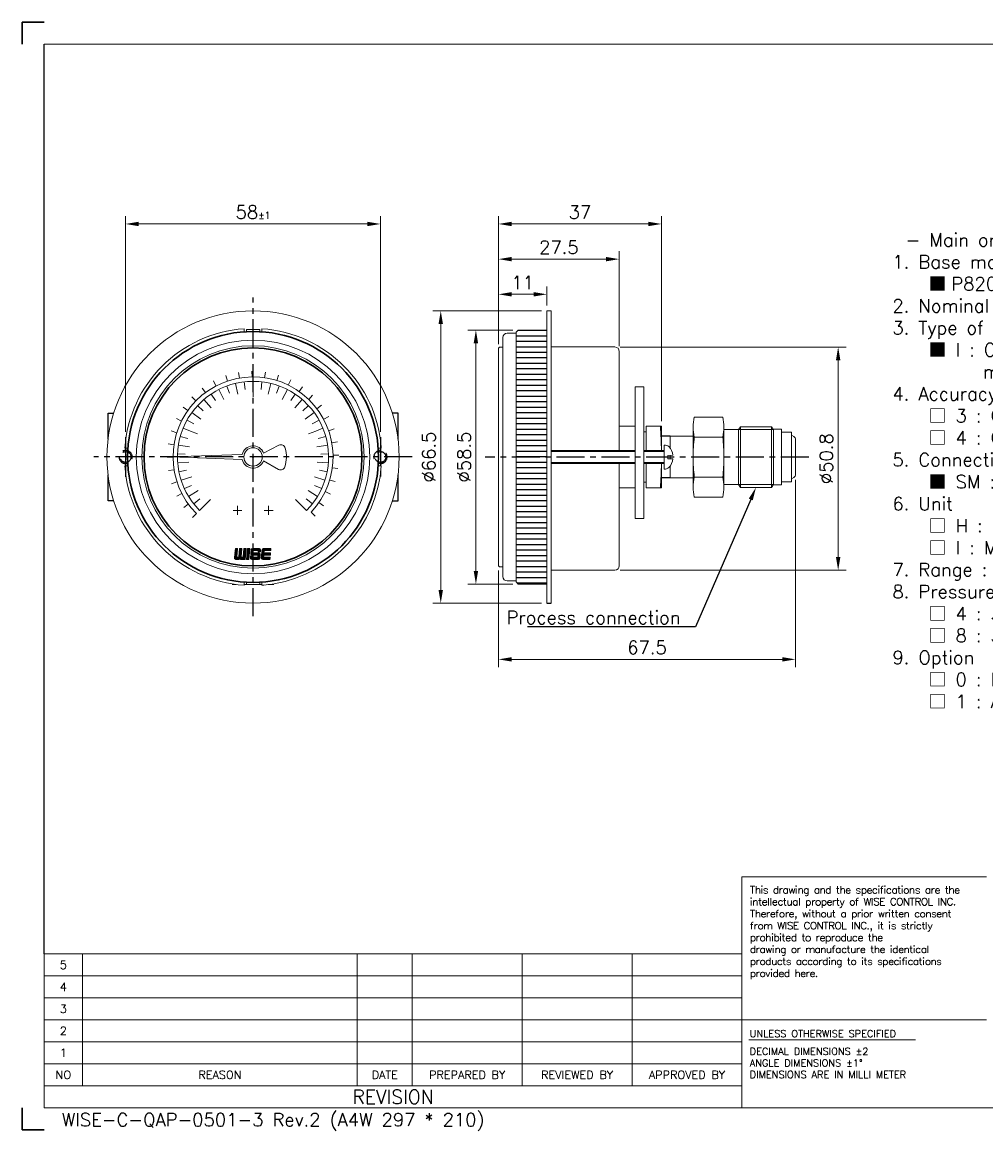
# Model space of a CAD drawing. Extents: x 404 to 808, y -18 to 234.
# Tile 1 of 2: x 404 to 623, y -18 to 234. Entities that reach past the tile are written whole.
import ezdxf
from ezdxf import colors
from ezdxf.entities.mleader import LeaderData, LeaderLine
from ezdxf.enums import TextEntityAlignment as Align
from ezdxf.math import Vec2, Vec3

# ---------------------------------------------------------------- set-up
doc = ezdxf.new("R2010")
doc.units = 0
doc.header["$LTSCALE"] = 17
doc.header["$MEASUREMENT"] = 0
doc.header["$PDMODE"] = 1
doc.linetypes.add('CENTER', pattern=[2, 1.25, -0.25, 0.25, -0.25])
doc.linetypes.add('DASHEDX2', pattern=[1.5, 1, -0.5])
doc.layers.get('0').update_dxf_attribs({"linetype": 'DASHEDX2', "lineweight": 18})
doc.layers.get('DEFPOINTS').update_dxf_attribs({"linetype": 'CONTINUOUS', "lineweight": 18})
for name, color, linetype, lineweight in [('4', 4, 'CONTINUOUS', 30), ('DIM', 7, 'CONTINUOUS', 18), ('SS100', 7, 'CONTINUOUS', 18)]:
    doc.layers.add(name, color=color, linetype=linetype, lineweight=lineweight)
doc.styles.add('ROMANS', font='ROMANS.shx', dxfattribs={"bigfont": 'whgtxt.shx'})
doc.dimstyles.new('1.2', dxfattribs={"dimscale": 1.2, "dimtxt": 2.5, "dimasz": 2.5, "dimexe": 1.5, "dimexo": 1, "dimgap": 1, "dimtad": 1, "dimdsep": 46, "dimtxsty": 'ROMANS', "dimcen": 2.5, "dimclrd": 7, "dimclre": 7, "dimclrt": 3, "dimadec": 1, "dimazin": 2, "dimtfac": 1, "dimtmove": 0, "dimatfit": 3, "dimfxl": 1, "dimlwd": 18, "dimlwe": 18, "dimarcsym": 0})

# ---------------------------------------------------------------- blocks, each defined once
blk = doc.blocks.new('*D6')
at = {"layer": '4', "color": 7, "lineweight": 18, "transparency": 16777216}
for p, q in [((512, 160.27), (512, 173.4)), ((515, 171.6), (520, 171.6)), ((523, 169.02), (523, 173.4))]:
    blk.add_line(p, q, dxfattribs=at)
at = {"layer": '4', "color": 7, "lineweight": -3, "transparency": 16777216}
for points in [[(515, 172.1), (515, 171.1), (512, 171.6)], [(520, 172.1), (520, 171.1), (523, 171.6)]]:
    blk.add_solid(points, dxfattribs=at)
at = {"layer": 'DEFPOINTS', "color": 0, "lineweight": -3, "transparency": 16777216}
for p in [(523, 171.6), (523, 167.82), (512, 159.07)]:
    blk.add_point(p, dxfattribs=at)
at = {"layer": '4', "color": 3, "lineweight": -3, "transparency": 16777216, "insert": (517.5, 174.3), "char_height": 3, "attachment_point": 5, "style": 'ROMANS'}
blk.add_mtext('11', dxfattribs=at)
blk = doc.blocks.new('*D7')
at = {"layer": '4', "color": 7, "lineweight": 18, "transparency": 16777216}
for p, q in [((512, 160.27), (512, 181.4)), ((515, 179.6), (536.5, 179.6)), ((539.5, 159.81), (539.5, 181.4))]:
    blk.add_line(p, q, dxfattribs=at)
at = {"layer": '4', "color": 7, "lineweight": -3, "transparency": 16777216}
for points in [[(515, 180.1), (515, 179.1), (512, 179.6)], [(536.5, 180.1), (536.5, 179.1), (539.5, 179.6)]]:
    blk.add_solid(points, dxfattribs=at)
at = {"layer": 'DEFPOINTS', "color": 0, "lineweight": -3, "transparency": 16777216}
for p in [(539.5, 179.6), (512, 159.07), (539.5, 158.61)]:
    blk.add_point(p, dxfattribs=at)
at = {"layer": '4', "color": 3, "lineweight": -3, "transparency": 16777216, "insert": (525.75, 182.3), "char_height": 3, "attachment_point": 5, "style": 'ROMANS'}
blk.add_mtext('27.5', dxfattribs=at)
blk = doc.blocks.new('*D8')
at = {"layer": '4', "color": 7, "lineweight": 18, "transparency": 16777216}
for p, q in [((579.6, 129.37), (579.6, 86.74)), ((512, 108.75), (512, 86.74)), ((515, 88.54), (576.6, 88.54))]:
    blk.add_line(p, q, dxfattribs=at)
at = {"layer": '4', "color": 7, "lineweight": -3, "transparency": 16777216}
for points in [[(515, 89.04), (515, 88.04), (512, 88.54)], [(576.6, 89.04), (576.6, 88.04), (579.6, 88.54)]]:
    blk.add_solid(points, dxfattribs=at)
at = {"layer": 'DEFPOINTS', "color": 0, "lineweight": -3, "transparency": 16777216}
for p in [(579.6, 130.57), (512, 109.95), (579.6, 88.54)]:
    blk.add_point(p, dxfattribs=at)
at = {"layer": '4', "color": 3, "lineweight": -3, "transparency": 16777216, "insert": (545.8, 91.24), "char_height": 3, "attachment_point": 5, "style": 'ROMANS'}
blk.add_mtext('{\\Fromans,ghs|c129;67.5}', dxfattribs=at)
blk = doc.blocks.new('11')
at = {"color": 0}
for p, q in [((100.95, 253.03), (100.74, 254.3)), ((103.75, 253.29), (103.74, 254.57)), ((106.55, 253.1), (106.74, 254.38)), ((95.64, 251.25), (95.05, 252.39)), ((98.23, 252.35), (97.82, 253.57)), ((109.3, 252.49), (109.68, 253.71)), ((111.91, 251.45), (112.47, 252.6)), ((93.26, 249.75), (92.5, 250.79)), ((114.32, 250.02), (115.06, 251.07)), ((116.49, 248.23), (117.38, 249.15)), ((89.33, 245.76), (88.29, 246.51)), ((91.14, 247.91), (90.23, 248.81)), ((118.35, 246.12), (119.38, 246.9)), ((119.86, 243.75), (121, 244.36)), ((87.88, 243.35), (86.73, 243.93)), ((120.99, 241.18), (122.2, 241.6)), ((86.82, 240.75), (85.6, 241.14)), ((86.18, 238.02), (84.91, 238.21)), ((121.69, 238.46), (122.96, 238.69)), ((85.98, 235.21), (84.69, 235.21)), ((121.97, 235.66), (123.26, 235.69)), ((86.21, 232.41), (84.94, 232.21)), ((121.81, 232.86), (123.08, 232.69)), ((86.87, 229.68), (85.65, 229.28)), ((121.22, 230.11), (122.45, 229.74)), ((87.95, 227.09), (86.81, 226.51)), ((120.2, 227.49), (121.36, 226.94)), ((89.42, 224.7), (88.38, 223.94)), ((118.79, 225.06), (119.85, 224.33)), ((91.25, 222.56), (90.34, 221.65)), ((117.02, 222.88), (117.95, 222))]:
    blk.add_line(p, q, dxfattribs=at)
blk.add_arc((103.98, 235.29), 18, 316.4299, 225, dxfattribs=at)
blk = doc.blocks.new('*D9')
at = {"layer": '4', "color": 7, "lineweight": 18, "transparency": 16777216}
for p, q in [((427.14, 140.29), (427.14, 189.4)), ((485.14, 140.29), (485.14, 189.4)), ((430.14, 187.6), (482.14, 187.6))]:
    blk.add_line(p, q, dxfattribs=at)
at = {"layer": '4', "color": 7, "lineweight": -3, "transparency": 16777216}
for points in [[(430.14, 188.1), (430.14, 187.1), (427.14, 187.6)], [(482.14, 188.1), (482.14, 187.1), (485.14, 187.6)]]:
    blk.add_solid(points, dxfattribs=at)
at = {"layer": 'DEFPOINTS', "color": 0, "lineweight": -3, "transparency": 16777216}
for p in [(485.14, 187.6), (427.14, 139.09), (485.14, 139.09)]:
    blk.add_point(p, dxfattribs=at)
at = {"layer": '4', "color": 3, "lineweight": -3, "transparency": 16777216, "insert": (456.14, 190.3), "char_height": 3, "attachment_point": 5, "style": 'ROMANS'}
blk.add_mtext('{\\Fromans,ghs|c129;58\\H0.52x;%%P1}', dxfattribs=at)
blk = doc.blocks.new('*D10')
at = {"layer": '4', "color": 7, "lineweight": 18, "transparency": 16777216}
for p, q in [((521.8, 167.82), (497.06, 167.82)), ((498.86, 164.82), (498.86, 104.32)), ((521.8, 101.32), (497.06, 101.32))]:
    blk.add_line(p, q, dxfattribs=at)
at = {"layer": '4', "color": 7, "lineweight": -3, "transparency": 16777216}
for points in [[(498.36, 164.82), (499.36, 164.82), (498.86, 167.82)], [(498.36, 104.32), (499.36, 104.32), (498.86, 101.32)]]:
    blk.add_solid(points, dxfattribs=at)
at = {"layer": 'DEFPOINTS', "color": 0, "lineweight": -3, "transparency": 16777216}
for p in [(523, 167.82), (498.86, 101.32), (523, 101.32)]:
    blk.add_point(p, dxfattribs=at)
at = {"layer": '4', "color": 3, "lineweight": -3, "transparency": 16777216, "insert": (496.16, 134.57), "char_height": 3, "attachment_point": 5, "rotation": 90, "style": 'ROMANS'}
blk.add_mtext('%%C66.5', dxfattribs=at)
blk = doc.blocks.new('*D11')
at = {"layer": '4', "color": 7, "lineweight": 18, "transparency": 16777216}
for p, q in [((515.3, 163.47), (505.06, 163.47)), ((506.86, 160.47), (506.86, 108.67)), ((515.3, 105.67), (505.06, 105.67))]:
    blk.add_line(p, q, dxfattribs=at)
at = {"layer": '4', "color": 7, "lineweight": -3, "transparency": 16777216}
for points in [[(506.36, 160.47), (507.36, 160.47), (506.86, 163.47)], [(506.36, 108.67), (507.36, 108.67), (506.86, 105.67)]]:
    blk.add_solid(points, dxfattribs=at)
at = {"layer": 'DEFPOINTS', "color": 0, "lineweight": -3, "transparency": 16777216}
for p in [(516.5, 163.47), (506.86, 105.67), (516.5, 105.67)]:
    blk.add_point(p, dxfattribs=at)
at = {"layer": '4', "color": 3, "lineweight": -3, "transparency": 16777216, "insert": (504.16, 134.57), "char_height": 3, "attachment_point": 5, "rotation": 90, "style": 'ROMANS'}
blk.add_mtext('%%C58.5', dxfattribs=at)
blk = doc.blocks.new('*D12')
at = {"layer": '4', "color": 7, "lineweight": 18, "transparency": 16777216}
for p, q in [((539.7, 159.61), (591.11, 159.61)), ((589.31, 156.61), (589.31, 111.81)), ((539.7, 108.81), (591.11, 108.81))]:
    blk.add_line(p, q, dxfattribs=at)
at = {"layer": '4', "color": 7, "lineweight": -3, "transparency": 16777216}
for points in [[(588.81, 156.61), (589.81, 156.61), (589.31, 159.61)], [(588.81, 111.81), (589.81, 111.81), (589.31, 108.81)]]:
    blk.add_solid(points, dxfattribs=at)
at = {"layer": 'DEFPOINTS', "color": 0, "lineweight": -3, "transparency": 16777216}
for p in [(538.5, 159.61), (538.5, 108.81), (589.31, 108.81)]:
    blk.add_point(p, dxfattribs=at)
at = {"layer": '4', "color": 3, "lineweight": -3, "transparency": 16777216, "insert": (586.61, 134.21), "char_height": 3, "attachment_point": 5, "rotation": 90, "style": 'ROMANS'}
blk.add_mtext('%%C50.8', dxfattribs=at)
blk = doc.blocks.new('*D13')
at = {"layer": '4', "color": 7, "lineweight": 18, "transparency": 16777216}
for p, q in [((512, 160.27), (512, 189.4)), ((549.1, 142.77), (549.1, 189.4)), ((515, 187.6), (546.1, 187.6))]:
    blk.add_line(p, q, dxfattribs=at)
at = {"layer": '4', "color": 7, "lineweight": -3, "transparency": 16777216}
for points in [[(515, 188.1), (515, 187.1), (512, 187.6)], [(546.1, 188.1), (546.1, 187.1), (549.1, 187.6)]]:
    blk.add_solid(points, dxfattribs=at)
at = {"layer": 'DEFPOINTS', "color": 0, "lineweight": -3, "transparency": 16777216}
for p in [(549.1, 187.6), (512, 159.07), (549.1, 141.57)]:
    blk.add_point(p, dxfattribs=at)
at = {"layer": '4', "color": 3, "lineweight": -3, "transparency": 16777216, "insert": (530.55, 190.3), "char_height": 3, "attachment_point": 5, "style": 'ROMANS'}
blk.add_mtext('37', dxfattribs=at)

msp = doc.modelspace()

# ---------------------------------------------------------------- hatches: boundary and pattern name
at = {"layer": '4', "lineweight": -3}
h = msp.add_hatch(dxfattribs=at)
h.set_pattern_fill('ANSI31', scale=10, angle=315)
h.set_pattern_definition([(0, (397.212, 42.1838), (3e-16, 1.25), [])])
h.paths.add_polyline_path([(515.997, 134.574), (522.997, 134.574), (522.997, 163.474), (516.497, 163.474), (515.997, 162.974)])
h.paths.add_polyline_path([(515.997, 106.174), (516.497, 105.674), (522.997, 105.674), (522.997, 134.574), (515.997, 134.574)])

# ---------------------------------------------------------------- linework, layer by layer
at = {"color": 4, "linetype": 'Continuous'}
for p, q in [((754.984, 228.514), (408.589, 228.514)), ((545.597, 141.574), (549.097, 141.574)), ((545.597, 141.574), (545.597, 136.074)), ((549.097, 141.574), (549.097, 136.074)), ((545.597, 133.074), (545.597, 127.574)), ((549.097, 133.074), (549.097, 127.574)), ((545.597, 127.574), (549.097, 127.574)), ((567.405, 39.041), (623.054, 39.041)), ((567.405, 39.041), (567.405, -13.481)), ((408.589, -13.481), (408.589, 21.533)), ((408.589, 21.533), (567.405, 21.533)), ((754.984, -13.481), (408.589, -13.481))]:
    msp.add_line(p, q, dxfattribs=at)
at = {"color": 4, "linetype": 'ByBlock'}
for p, q in [((556.555, 143.674), (563.055, 143.674)), ((556.305, 141.399), (556.305, 134.712)), ((556.305, 141.399), (556.305, 139.124)), ((563.305, 141.399), (563.305, 139.124)), ((566.605, 140.824), (567.105, 141.474)), ((567.105, 141.474), (574.105, 141.474)), ((567.105, 141.474), (567.105, 134.574)), ((574.605, 140.824), (574.105, 141.474)), ((574.105, 141.474), (574.105, 134.574)), ((551.097, 139.339), (556.305, 139.339)), ((551.097, 139.325), (551.097, 136.567)), ((551.097, 136.567), (551.097, 139.325)), ((556.305, 139.124), (556.305, 134.574)), ((556.555, 139.124), (563.055, 139.124)), ((563.305, 140.824), (566.605, 140.824)), ((563.305, 139.124), (563.305, 134.574)), ((566.605, 140.824), (566.605, 134.574)), ((574.705, 140.924), (574.605, 140.824)), ((574.605, 140.824), (574.605, 134.574)), ((574.605, 140.824), (574.605, 139.439)), ((574.605, 139.439), (574.605, 134.574)), ((576.305, 140.924), (574.705, 140.924)), ((576.405, 140.824), (576.305, 140.924)), ((576.405, 140.224), (576.405, 140.824)), ((576.405, 140.224), (578.605, 140.224)), ((576.405, 140.224), (576.405, 134.574)), ((578.705, 140.124), (578.605, 140.224)), ((578.705, 140.124), (578.705, 139.529)), ((579.242, 139.218), (578.705, 139.529)), ((578.705, 139.529), (578.705, 134.574)), ((574.105, 127.674), (574.105, 137.574)), ((579.597, 138.574), (579.597, 130.574)), ((551.097, 134.174), (551.097, 134.963)), ((551.097, 134.963), (551.097, 134.174)), ((556.305, 130.024), (556.305, 134.574)), ((556.305, 127.749), (556.305, 134.437)), ((563.305, 130.024), (563.305, 134.574)), ((566.605, 128.324), (566.605, 134.574)), ((567.105, 127.674), (567.105, 134.574)), ((574.605, 128.324), (574.605, 134.574)), ((574.605, 129.709), (574.605, 134.574)), ((576.405, 128.924), (576.405, 134.574)), ((578.705, 129.62), (578.705, 134.574)), ((551.097, 129.809), (551.097, 132.566)), ((551.097, 132.566), (551.097, 129.809)), ((551.097, 129.809), (556.305, 129.809)), ((556.305, 127.749), (556.305, 130.024)), ((556.555, 130.024), (563.055, 130.024)), ((563.305, 127.749), (563.305, 130.024)), ((574.605, 128.324), (574.605, 129.709)), ((576.405, 128.924), (578.605, 128.924)), ((576.405, 128.924), (576.405, 128.324)), ((578.705, 129.024), (578.605, 128.924)), ((579.242, 129.931), (578.705, 129.62)), ((578.705, 129.024), (578.705, 129.62)), ((563.305, 128.324), (566.605, 128.324)), ((566.605, 128.324), (567.105, 127.674)), ((567.105, 127.674), (574.105, 127.674)), ((574.605, 128.324), (574.105, 127.674)), ((574.705, 128.224), (574.605, 128.324)), ((576.305, 128.224), (574.705, 128.224)), ((576.405, 128.324), (576.305, 128.224)), ((556.555, 125.474), (563.055, 125.474)), ((452.321, 105.593), (451.372, 105.593)), ((454.619, 105.593), (454.113, 105.593)), ((458.16, 105.593), (457.654, 105.593)), ((460.902, 105.593), (459.953, 105.593))]:
    msp.add_line(p, q, dxfattribs=at)
at = {"color": 1, "linetype": 'CENTER', "lineweight": -3}
msp.add_line((427.137, 139.093), (427.137, 130.093), dxfattribs=at)
at = {"color": 4, "lineweight": -3}
for p, q in [((551.097, 139.325), (549.099, 139.325)), ((551.097, 129.809), (549.107, 129.809)), ((522.997, 101.324), (523.997, 101.324))]:
    msp.add_line(p, q, dxfattribs=at)
at = {"color": 7, "linetype": 'ByBlock'}
for p, q in [((566.605, 140.824), (574.605, 140.824)), ((566.605, 128.324), (574.605, 128.324))]:
    msp.add_line(p, q, dxfattribs=at)
at = {"color": 7, "linetype": 'Continuous'}
for p, q in [((417.342, 21.533), (417.342, -8.479)), ((479.869, 21.533), (479.869, -8.479)), ((492.374, 21.533), (492.374, -8.479)), ((517.384, 21.533), (517.384, -8.479)), ((542.395, 21.533), (542.395, -8.479)), ((408.589, 16.531), (567.405, 16.531)), ((408.589, 11.529), (567.405, 11.529)), ((408.589, 6.527), (567.405, 6.527)), ((408.589, 1.525), (567.405, 1.525)), ((408.589, -3.477), (567.405, -3.477)), ((408.589, -8.479), (567.405, -8.479))]:
    msp.add_line(p, q, dxfattribs=at)
at = {"color": 3, "linetype": 'Continuous'}
for p, q in [((567.405, 6.527), (623.054, 6.527)), ((568.954, 2.017), (606.915, 2.017))]:
    msp.add_line(p, q, dxfattribs=at)
at = {"color": 4, "lineweight": -3}
for points in [[(423.137, 138.662), (423.137, 144.593), (424.426, 144.593)], [(489.137, 138.662), (489.137, 144.593), (487.847, 144.593)], [(424.426, 124.593), (423.137, 124.593), (423.137, 130.523)], [(487.847, 124.593), (489.137, 124.593), (489.137, 130.523)]]:
    msp.add_lwpolyline(points, dxfattribs=at)
at = {"color": 7, "lineweight": -3, "ltscale": 0.2}
for centre in [(427.137, 134.593), (485.137, 134.593)]:
    msp.add_circle(centre, 1.229, dxfattribs=at)
at = {"color": 4, "linetype": 'ByBlock'}
for centre, radius, start, end in [((566.781, 141.399), 10.476, 167.45785, 192.54215), ((552.829, 141.399), 10.476, 347.45785, 12.54215), ((597.835, 134.574), 41.53, 173.71009, 180), ((521.775, 134.574), 41.53, 0, 6.28991), ((578.835, 138.574), 0.762, 0, 57.66732), ((597.835, 134.574), 41.53, 180, 186.28991), ((521.775, 134.574), 41.53, 353.71009, 0), ((566.781, 127.749), 10.476, 167.45785, 192.54215), ((552.829, 127.749), 10.476, 347.45785, 12.54215), ((578.835, 130.574), 0.762, 302.33268, 0)]:
    msp.add_arc(centre, radius, start, end, dxfattribs=at)
at = {"color": 4, "linetype": 'Continuous'}
for start, end in [(0.85947, 4.01399), (355.98601, 359.14053)]:
    msp.add_arc((449.097, 134.574), 100, start, end, dxfattribs=at)
at = {"color": 7, "lineweight": -3, "ltscale": 0.2}
for centre, start, end in [((427.137, 134.593), 344.70639, 276.62667), ((485.137, 134.593), 263.37333, 195.29361)]:
    msp.add_arc(centre, 1.5, start, end, dxfattribs=at)
at = {"layer": '4', "color": 1}
for p, q in [((403.586, 233.517), (408.589, 233.517)), ((403.586, 228.514), (403.586, 233.517)), ((403.586, -13.481), (403.586, -18.483)), ((403.586, -18.483), (408.589, -18.483))]:
    msp.add_line(p, q, dxfattribs=at)
at = {"layer": '4', "lineweight": -3}
msp.add_line((408.589, 21.533), (408.589, 228.514), dxfattribs=at)
at = {"layer": '4', "color": 7}
for radius in [28.542, 24.797]:
    msp.add_circle((456.137, 134.593), radius, dxfattribs=at)
at = {"layer": 'DIM', "color": 4}
for p, q in [((522.997, 167.824), (523.997, 167.824)), ((522.997, 167.824), (522.997, 101.324)), ((523.997, 167.824), (523.997, 101.324)), ((512.997, 107.374), (512.997, 161.774)), ((512.997, 159.574), (512.997, 161.774)), ((515.997, 162.779), (513.997, 162.779)), ((516.497, 163.474), (515.997, 162.974)), ((515.997, 162.974), (515.997, 106.174)), ((515.997, 162.57), (515.997, 162.37)), ((515.997, 161.474), (515.997, 107.674)), ((522.997, 163.474), (516.497, 163.474)), ((522.997, 161.92), (522.997, 163.474)), ((522.997, 126.01), (522.997, 162.324)), ((512.247, 159.574), (511.997, 159.324)), ((511.997, 109.824), (511.997, 159.324)), ((511.997, 159.074), (511.997, 159.324)), ((512.247, 159.574), (512.997, 159.574)), ((522.997, 159.613), (522.997, 159.613)), ((523.997, 159.613), (523.997, 159.613)), ((523.997, 159.613), (528.997, 159.613)), ((538.497, 159.613), (528.997, 159.613)), ((539.497, 158.613), (539.497, 150.463)), ((539.497, 146.963), (539.497, 150.463)), ((539.497, 146.963), (539.497, 136.074)), ((539.497, 141.574), (543.097, 141.574)), ((539.497, 136.074), (539.497, 141.538)), ((545.097, 140.324), (545.597, 140.324)), ((549.709, 134.561), (549.705, 137.311)), ((543.113, 136.074), (523.997, 136.074)), ((545.097, 136.074), (549.709, 136.074)), ((549.709, 134.574), (549.709, 131.824)), ((551.684, 134.964), (550.508, 134.962)), ((550.508, 134.962), (550.509, 134.562)), ((550.509, 134.174), (550.509, 134.574)), ((551.685, 134.174), (550.509, 134.174)), ((543.113, 133.074), (523.997, 133.074)), ((539.497, 133.074), (539.497, 109.813)), ((539.497, 127.611), (539.497, 133.074)), ((545.097, 133.074), (549.709, 133.074)), ((545.097, 128.824), (545.597, 128.824)), ((522.997, 105.674), (522.997, 126.01)), ((522.999, 126.074), (522.999, 109.074)), ((539.497, 127.574), (543.097, 127.574)), ((522.999, 120.547), (522.999, 119.747)), ((522.999, 116.574), (522.999, 115.574)), ((522.999, 112.402), (522.999, 109.074)), ((512.247, 109.574), (511.997, 109.824)), ((512.247, 109.574), (512.997, 109.574)), ((522.997, 108.813), (522.999, 108.813)), ((536.999, 108.813), (523.997, 108.813)), ((538.497, 108.813), (536.999, 108.813)), ((515.997, 106.374), (513.997, 106.374)), ((516.497, 105.674), (515.997, 106.174)), ((516.497, 105.674), (522.997, 105.674))]:
    msp.add_line(p, q, dxfattribs=at)
at = {"layer": 'DIM', "color": 7}
for p, q in [((523.997, 135.804), (543.113, 135.804)), ((545.097, 135.804), (549.709, 135.804)), ((523.997, 133.345), (543.113, 133.345)), ((545.097, 133.345), (549.709, 133.345))]:
    msp.add_line(p, q, dxfattribs=at)
at = {"layer": 'DIM', "color": 4}
msp.add_lwpolyline([(543.097, 120.574), (543.097, 150.574), (545.097, 150.574), (545.097, 120.574)], close=True, dxfattribs=at)
for centre, radius, start, end in [((513.997, 161.774), 1, 90, 180), ((538.497, 158.613), 1, 0, 90), ((549.708, 135.511), 1.8, 53.93226, 90.09045), ((548.397, 134.669), 3.3, 5.11867, 44.09442), ((548.397, 134.464), 3.3, 315.99603, 354.97178), ((549.709, 133.624), 1.8, 270, 306.15819), ((538.497, 109.813), 1, 270, 0), ((513.997, 107.374), 1, 180, 270)]:
    msp.add_arc(centre, radius, start, end, dxfattribs=at)
at = {"layer": 'SS100', "color": 1, "linetype": 'CENTER', "lineweight": -2, "ltscale": 0.3}
for p, q in [((456.137, 98.343), (456.137, 170.843)), ((485.137, 139.093), (485.137, 130.093)), ((492.387, 134.593), (419.887, 134.593)), ((582.597, 134.574), (508.997, 134.574))]:
    msp.add_line(p, q, dxfattribs=at)
at = {"layer": 'SS100', "color": 4, "linetype": 'Continuous'}
for p, q in [((454.113, 163.094), (454.113, 163.773)), ((457.654, 163.6), (454.619, 163.6)), ((454.619, 163.6), (454.619, 163.094)), ((457.654, 163.6), (457.654, 163.094)), ((458.16, 163.094), (458.16, 163.773)), ((427.636, 136.616), (426.957, 136.616)), ((427.129, 136.11), (427.636, 136.11)), ((427.129, 136.11), (427.129, 133.075)), ((458.51, 135.471), (462.015, 137.258)), ((484.638, 136.616), (485.317, 136.616)), ((485.144, 136.11), (484.638, 136.11)), ((485.144, 136.11), (485.144, 133.075)), ((437.413, 134.593), (453.671, 135.16)), ((437.413, 134.593), (453.671, 134.025)), ((458.51, 133.714), (461.922, 131.772)), ((427.636, 132.569), (426.957, 132.569)), ((427.129, 133.075), (427.636, 133.075)), ((485.144, 133.075), (484.638, 133.075)), ((484.638, 132.569), (485.317, 132.569)), ((453.606, 122.447), (451.582, 122.447)), ((452.594, 121.435), (452.594, 123.459)), ((460.691, 122.447), (458.667, 122.447)), ((459.679, 121.435), (459.679, 123.459)), ((454.113, 106.091), (454.113, 105.413)), ((454.619, 105.585), (454.619, 106.091)), ((457.654, 105.585), (457.654, 106.091)), ((458.16, 106.091), (458.16, 105.413)), ((457.654, 105.585), (454.619, 105.585)), ((460.959, 105.743), (460.028, 105.603))]:
    msp.add_line(p, q, dxfattribs=at)
at = {"layer": 'SS100', "color": 7, "linetype": 'Continuous'}
for p, q in [((452.12, 151.323), (452.711, 148.863)), ((454.114, 151.679), (454.323, 149.92)), ((456.137, 151.798), (456.137, 150.027)), ((458.159, 151.679), (457.951, 149.92)), ((460.153, 151.323), (459.563, 148.863)), ((446.578, 148.899), (447.562, 147.426)), ((448.325, 149.923), (449.474, 147.669)), ((450.181, 150.735), (450.794, 149.073)), ((456.137, 150.027), (456.137, 148.256)), ((462.092, 150.735), (461.479, 149.073)), ((463.948, 149.923), (462.799, 147.669)), ((465.696, 148.899), (464.712, 147.426)), ((443.502, 146.272), (444.803, 145.07)), ((444.962, 147.676), (446.606, 145.752)), ((467.311, 147.676), (465.668, 145.752)), ((468.771, 146.272), (467.471, 145.07)), ((442.217, 144.706), (444.264, 143.219)), ((470.057, 144.706), (468.009, 143.219)), ((440.241, 141.177), (441.877, 140.499)), ((441.125, 143), (442.67, 142.134)), ((471.149, 143), (469.603, 142.134)), ((472.033, 141.177), (470.396, 140.499)), ((439.577, 139.263), (441.281, 138.782)), ((441.877, 140.499), (443.513, 139.821)), ((470.396, 140.499), (468.76, 139.821)), ((472.697, 139.263), (470.992, 138.782)), ((439.143, 137.284), (441.642, 136.888)), ((473.131, 137.284), (470.632, 136.888)), ((438.944, 135.268), (440.714, 135.199)), ((473.329, 135.268), (471.559, 135.199)), ((438.984, 133.243), (441.506, 133.441)), ((439.261, 131.236), (440.999, 131.581)), ((473.29, 133.243), (470.767, 133.441)), ((473.012, 131.236), (471.275, 131.581)), ((439.773, 129.276), (442.179, 130.058)), ((472.5, 129.276), (470.094, 130.058)), ((440.511, 127.389), (442.12, 128.131)), ((441.466, 125.603), (443.624, 126.925)), ((470.807, 125.603), (468.65, 126.925)), ((471.762, 127.389), (470.154, 128.131)), ((442.625, 123.941), (444.016, 125.037)), ((443.97, 122.426), (445.223, 123.679)), ((445.223, 123.679), (446.475, 124.931)), ((467.051, 123.679), (465.798, 124.931)), ((468.303, 122.426), (467.051, 123.679)), ((469.649, 123.941), (468.258, 125.037))]:
    msp.add_line(p, q, dxfattribs=at)
at = {"layer": 'SS100', "color": 10, "linetype": 'Continuous'}
for p, q in [((452.108, 113.784), (451.921, 111.643)), ((452.029, 112.876), (452.58, 113.428)), ((452.043, 113.033), (452.594, 113.584)), ((452.056, 113.19), (452.608, 113.741)), ((452.07, 113.347), (452.508, 113.784)), ((452.084, 113.504), (452.364, 113.784)), ((452.098, 113.661), (452.221, 113.784)), ((452.108, 113.784), (452.611, 113.784)), ((452.611, 113.784), (452.444, 111.871)), ((453.084, 113.784), (452.915, 111.857)), ((453.015, 113.004), (453.567, 113.555)), ((453.029, 113.161), (453.58, 113.712)), ((453.043, 113.318), (453.509, 113.784)), ((453.057, 113.475), (453.366, 113.784)), ((453.07, 113.632), (453.223, 113.784)), ((453.084, 113.784), (453.587, 113.784)), ((453.587, 113.784), (453.419, 111.871)), ((454.058, 113.784), (453.89, 111.857)), ((453.987, 112.974), (454.539, 113.525)), ((454.001, 113.131), (454.552, 113.682)), ((454.015, 113.288), (454.511, 113.784)), ((454.029, 113.445), (454.368, 113.784)), ((454.042, 113.602), (454.225, 113.784)), ((454.056, 113.758), (454.082, 113.784)), ((454.058, 113.784), (454.561, 113.784)), ((454.561, 113.784), (454.342, 111.279)), ((454.895, 113.784), (454.676, 111.279)), ((454.822, 112.95), (455.373, 113.501)), ((454.836, 113.107), (455.387, 113.658)), ((454.85, 113.264), (455.37, 113.784)), ((454.863, 113.421), (455.227, 113.784)), ((454.877, 113.578), (455.084, 113.784)), ((454.891, 113.734), (454.941, 113.784)), ((454.895, 113.784), (455.398, 113.784)), ((454.895, 113.784), (455.398, 113.784)), ((455.398, 113.784), (455.179, 111.279)), ((455.705, 113.48), (455.632, 112.645)), ((455.643, 112.769), (456.658, 113.784)), ((455.657, 112.926), (456.515, 113.784)), ((455.671, 113.083), (456.372, 113.784)), ((455.684, 113.24), (456.229, 113.784)), ((455.698, 113.397), (456.086, 113.784)), ((455.725, 113.567), (455.922, 113.764)), ((456.038, 113.784), (457.509, 113.784)), ((456.301, 113.283), (456.802, 113.784)), ((456.444, 113.283), (456.945, 113.784)), ((456.587, 113.283), (457.088, 113.784)), ((456.73, 113.283), (457.231, 113.784)), ((456.873, 113.283), (457.374, 113.784)), ((457.016, 113.283), (457.517, 113.784)), ((457.159, 113.283), (457.635, 113.76)), ((457.286, 113.267), (457.724, 113.705)), ((457.305, 113), (457.834, 113.528)), ((457.315, 113.153), (457.791, 113.629)), ((457.841, 113.421), (457.805, 113)), ((458.181, 113.48), (458.02, 111.643)), ((458.122, 112.815), (459.092, 113.784)), ((458.136, 112.972), (458.949, 113.784)), ((458.15, 113.129), (458.805, 113.784)), ((458.164, 113.286), (458.662, 113.784)), ((458.177, 113.443), (458.519, 113.784)), ((458.262, 113.67), (458.294, 113.702)), ((458.513, 113.784), (460.211, 113.784)), ((458.733, 113.283), (459.235, 113.784)), ((458.877, 113.283), (459.378, 113.784)), ((459.02, 113.283), (459.521, 113.784)), ((459.163, 113.283), (459.664, 113.784)), ((459.306, 113.283), (459.807, 113.784)), ((459.45, 113.283), (459.951, 113.784)), ((459.593, 113.283), (460.094, 113.784)), ((459.736, 113.283), (460.209, 113.756)), ((459.879, 113.283), (460.195, 113.6)), ((460.022, 113.283), (460.181, 113.443)), ((460.211, 113.784), (460.167, 113.283)), ((451.92, 111.622), (452.47, 112.173)), ((451.933, 111.778), (452.484, 112.33)), ((451.94, 111.499), (452.457, 112.016)), ((451.947, 111.935), (452.498, 112.486)), ((451.96, 112.092), (452.511, 112.643)), ((451.974, 112.249), (452.525, 112.8)), ((451.988, 112.406), (452.539, 112.957)), ((451.991, 111.407), (452.444, 111.86)), ((452.002, 112.563), (452.553, 113.114)), ((452.015, 112.72), (452.566, 113.271)), ((452.065, 111.338), (452.509, 111.782)), ((452.162, 111.292), (452.651, 111.78)), ((452.254, 111.279), (452.882, 111.279)), ((452.293, 111.279), (452.794, 111.78)), ((452.436, 111.279), (453.457, 112.3)), ((452.527, 111.78), (452.832, 111.78)), ((452.579, 111.279), (453.443, 112.144)), ((452.722, 111.279), (453.429, 111.987)), ((452.865, 111.279), (453.423, 111.837)), ((452.882, 111.279), (453.13, 111.506)), ((452.919, 111.906), (453.471, 112.457)), ((452.933, 112.063), (453.484, 112.614)), ((452.947, 112.22), (453.498, 112.771)), ((452.961, 112.377), (453.512, 112.928)), ((452.974, 112.534), (453.525, 113.085)), ((452.988, 112.69), (453.539, 113.242)), ((453.002, 112.847), (453.553, 113.398)), ((453.13, 111.506), (453.337, 111.279)), ((453.18, 111.451), (453.509, 111.78)), ((453.248, 111.376), (453.653, 111.78)), ((453.317, 111.302), (453.796, 111.78)), ((453.337, 111.279), (454.342, 111.279)), ((453.438, 111.279), (454.429, 112.27)), ((453.502, 111.78), (453.806, 111.78)), ((453.581, 111.279), (454.415, 112.114)), ((453.724, 111.279), (454.401, 111.957)), ((453.867, 111.279), (454.388, 111.8)), ((453.891, 111.876), (454.442, 112.427)), ((453.905, 112.033), (454.456, 112.584)), ((453.919, 112.19), (454.47, 112.741)), ((453.933, 112.347), (454.484, 112.898)), ((453.946, 112.504), (454.497, 113.055)), ((453.96, 112.66), (454.511, 113.212)), ((453.974, 112.817), (454.525, 113.368)), ((454.01, 111.279), (454.374, 111.643)), ((454.153, 111.279), (454.36, 111.486)), ((454.297, 111.279), (454.346, 111.329)), ((454.676, 111.279), (455.179, 111.279)), ((454.685, 111.382), (455.236, 111.933)), ((454.699, 111.538), (455.25, 112.09)), ((454.712, 111.695), (455.264, 112.246)), ((454.726, 111.852), (455.277, 112.403)), ((454.726, 111.279), (455.222, 111.776)), ((454.74, 112.009), (455.291, 112.56)), ((454.754, 112.166), (455.305, 112.717)), ((454.767, 112.323), (455.318, 112.874)), ((454.781, 112.48), (455.332, 113.031)), ((454.795, 112.636), (455.346, 113.188)), ((454.808, 112.793), (455.36, 113.344)), ((454.869, 111.279), (455.209, 111.619)), ((455.012, 111.279), (455.195, 111.462)), ((455.155, 111.279), (455.181, 111.305)), ((455.582, 112.064), (455.545, 111.643)), ((455.547, 111.671), (455.94, 112.064)), ((455.553, 111.534), (456.083, 112.064)), ((455.561, 111.828), (455.797, 112.064)), ((455.575, 111.985), (455.654, 112.064)), ((455.582, 112.064), (456.089, 112.064)), ((455.596, 111.434), (456.071, 111.909)), ((455.631, 112.614), (456.181, 113.164)), ((455.654, 112.494), (456.167, 113.007)), ((455.663, 111.358), (456.102, 111.796)), ((455.707, 112.404), (456.156, 112.853)), ((455.752, 111.304), (456.229, 111.78)), ((455.782, 112.336), (456.229, 112.783)), ((455.871, 111.28), (456.372, 111.78)), ((455.877, 111.279), (457.348, 111.279)), ((455.882, 112.292), (456.372, 112.782)), ((455.965, 112.281), (457.148, 112.281)), ((456.014, 112.281), (456.515, 112.782)), ((456.014, 111.279), (456.515, 111.78)), ((456.084, 112.064), (456.068, 111.871)), ((456.151, 111.78), (457.119, 111.78)), ((456.185, 113.207), (456.155, 112.873)), ((456.157, 112.281), (456.658, 112.782)), ((456.157, 111.279), (456.658, 111.78)), ((456.238, 112.782), (457.421, 112.782)), ((456.268, 113.283), (457.235, 113.283)), ((456.3, 111.279), (456.801, 111.78)), ((456.301, 112.281), (456.802, 112.782)), ((456.444, 112.281), (456.945, 112.782)), ((456.444, 111.279), (456.945, 111.78)), ((456.587, 112.281), (457.088, 112.782)), ((456.587, 111.279), (457.088, 111.78)), ((456.73, 112.281), (457.231, 112.782)), ((456.73, 111.279), (457.743, 112.292)), ((456.873, 112.281), (457.374, 112.782)), ((456.873, 111.279), (457.729, 112.135)), ((457.016, 112.281), (457.506, 112.771)), ((457.016, 111.279), (457.715, 111.979)), ((457.159, 112.281), (457.605, 112.727)), ((457.159, 111.279), (457.702, 111.822)), ((457.231, 112.191), (457.202, 111.857)), ((457.205, 111.898), (457.755, 112.448)), ((457.219, 112.055), (457.733, 112.569)), ((457.23, 112.209), (457.68, 112.659)), ((457.319, 113.193), (457.302, 113)), ((457.302, 113), (457.805, 113)), ((457.302, 111.279), (457.688, 111.665)), ((457.449, 113), (457.839, 113.39)), ((457.468, 111.302), (457.66, 111.494)), ((457.592, 113), (457.825, 113.233)), ((457.754, 112.419), (457.681, 111.584)), ((457.735, 113), (457.811, 113.077)), ((458.022, 111.569), (458.564, 112.111)), ((458.026, 111.717), (459.092, 112.782)), ((458.04, 111.874), (458.949, 112.782)), ((458.054, 112.031), (458.805, 112.782)), ((458.056, 111.46), (458.55, 111.955)), ((458.068, 112.188), (458.673, 112.793)), ((458.081, 112.345), (458.632, 112.896)), ((458.095, 112.501), (458.646, 113.053)), ((458.109, 112.658), (458.66, 113.209)), ((458.116, 111.378), (458.556, 111.818)), ((458.199, 111.317), (458.662, 111.78)), ((458.307, 111.283), (458.805, 111.78)), ((458.353, 111.279), (459.992, 111.279)), ((458.447, 111.279), (458.948, 111.78)), ((458.572, 112.205), (458.543, 111.871)), ((458.591, 111.279), (459.092, 111.78)), ((458.626, 111.78), (460.036, 111.78)), ((458.66, 113.207), (458.63, 112.873)), ((458.655, 112.281), (460.08, 112.281)), ((458.714, 112.782), (460.124, 112.782)), ((458.734, 112.281), (459.235, 112.782)), ((458.734, 111.279), (459.235, 111.78)), ((458.743, 113.283), (460.167, 113.283)), ((458.877, 112.281), (459.378, 112.782)), ((458.877, 111.279), (459.378, 111.78)), ((459.02, 112.281), (459.521, 112.782)), ((459.02, 111.279), (459.521, 111.78)), ((459.163, 112.281), (459.664, 112.782)), ((459.163, 111.279), (459.664, 111.78)), ((459.306, 112.281), (459.807, 112.782)), ((459.306, 111.279), (459.807, 111.78)), ((459.449, 112.281), (459.95, 112.782)), ((459.449, 111.279), (459.95, 111.78)), ((459.593, 112.281), (460.094, 112.782)), ((459.593, 111.279), (460.03, 111.717)), ((459.736, 112.281), (460.113, 112.658)), ((459.736, 111.279), (460.017, 111.56)), ((459.879, 112.281), (460.099, 112.502)), ((459.879, 111.279), (460.003, 111.404)), ((460.036, 111.78), (459.992, 111.279)), ((460.022, 112.281), (460.085, 112.345)), ((460.124, 112.782), (460.08, 112.281)), ((460.165, 113.283), (460.168, 113.286))]:
    msp.add_line(p, q, dxfattribs=at)
at = {"layer": 'SS100', "color": 4, "linetype": 'Continuous'}
for radius in [33.25, 26.568, 25.303, 25.303, 2.094, 0.155]:
    msp.add_circle((456.137, 134.593), radius, dxfattribs=at)
for centre, radius, start, end in [((456.137, 134.593), 29.25, 93.96722, 176.03278), ((456.137, 134.593), 29.25, 3.96722, 86.03278), ((456.137, 134.593), 2.53, 20.30622, 167.03338), ((462.475, 136.356), 1.012, 15.55155, 117.01838), ((456.137, 134.593), 7.591, 342.83919, 15.55155), ((456.137, 134.593), 2.53, 192.96662, 339.69378), ((456.137, 134.593), 29.25, 183.96722, 266.03278), ((456.137, 134.593), 29.25, 279.4902, 356.03278), ((462.423, 132.652), 1.012, 240.34654, 342.83919), ((456.137, 134.593), 29.25, 273.96722, 277.6446)]:
    msp.add_arc(centre, radius, start, end, dxfattribs=at)
at = {"layer": 'SS100', "color": 7, "linetype": 'Continuous'}
msp.add_arc((456.137, 134.593), 17.206, 315, 225, dxfattribs=at)
at = {"layer": 'SS100', "color": 10, "linetype": 'Continuous'}
for centre, radius, start, end in [((456.038, 113.45), 0.334, 90, 175), ((457.509, 113.45), 0.334, 355, 90), ((458.513, 113.45), 0.334, 90, 175), ((452.254, 111.613), 0.334, 175, 270), ((452.527, 111.864), 0.0835, 175, 270), ((452.832, 111.864), 0.0835, 270, 355), ((453.502, 111.864), 0.0835, 175, 270), ((453.806, 111.864), 0.0835, 270, 355), ((455.877, 111.613), 0.334, 175, 270), ((455.965, 112.615), 0.334, 175, 270), ((456.151, 111.864), 0.0835, 175, 270), ((456.238, 112.866), 0.0835, 175, 270), ((456.268, 113.2), 0.0835, 90, 175), ((457.119, 111.864), 0.0835, 270, 355), ((457.148, 112.198), 0.0835, 355, 90), ((457.235, 113.2), 0.0835, 355, 90), ((457.348, 111.613), 0.334, 270, 355), ((457.421, 112.448), 0.334, 355, 90), ((458.353, 111.613), 0.334, 175, 270), ((458.626, 111.864), 0.0835, 175, 270), ((458.655, 112.198), 0.0835, 90, 175), ((458.714, 112.866), 0.0835, 175, 270), ((458.743, 113.2), 0.0835, 90, 175)]:
    msp.add_arc(centre, radius, start, end, dxfattribs=at)

# ---------------------------------------------------------------- block references
at = {"layer": 'SS100', "color": 4, "linetype": 'Continuous', "xscale": 1.012110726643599, "yscale": 1.012110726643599, "zscale": 1.012110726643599}
msp.add_blockref('11', (350.902, -103.547), dxfattribs=at)

# ---------------------------------------------------------------- texts
at = {"color": 3, "style": 'ROMANS'}
for s, height, p in [('5', 1.876, (412.965, 19.032)), ('4', 1.876, (412.965, 14.03)), ('3', 1.876, (412.965, 9.028)), ('2', 1.876, (412.965, 4.026)), ('1', 1.876, (412.965, -0.976)), ('NO', 1.8758, (412.965, -5.978)), ('REASON', 1.8758, (448.605, -5.978)), ('APPROVED BY', 1.87579, (554.9, -5.978)), ('DATE', 1.8758, (486.121, -5.978)), ('PREPARED BY', 1.87579, (504.879, -5.978)), ('REVIEWED BY', 1.87579, (529.89, -5.978)), ('REVISION', 3.1263, (487.997, -10.98))]:
    msp.add_text(s, height=height, dxfattribs=at).set_placement(p, align=Align.MIDDLE_CENTER)
at = {"color": 3, "linetype": 'Continuous', "style": 'ROMANS'}
for s, height, p in [('UNLESS OTHERWISE SPECIFIED', 1.62568, (569.175, 2.585)), ('DECIMAL DIMENSIONS %%P2', 1.62568, (569.175, -1.464)), ('ANGLE DIMENSIONS %%P1%%D', 1.62568, (569.175, -4.096)), ('DIMENSIONS ARE IN MILLI METER', 1.62568, (569.175, -6.728)), ('WISE-C-QAP-0501-3 Rev.2 (A4W 297 * 210)', 3.00126, (412.592, -17.693))]:
    msp.add_text(s, height=height, dxfattribs=at).set_placement(p)
at = {"color": 4, "insert": (601.655, 185.474), "char_height": 3, "attachment_point": 1, "style": 'ROMANS'}
msp.add_mtext_dynamic_auto_height_columns('\\pi3;{\\C3;- Main order -\\P\\pi0;1. Base model \\P    \\fGulim|b0|i0|c129|p50;■ \\Fromans,whgtxt|c129;P820 (Ultra high purity gauge, 316L Double melt, EP grade)\\P2. Nominal diameter : \\fGulim|b0|i0|c129|p50;■\\Fromans,whgtxt|c129; 1 : 50 mm (2") \\P3. Type of mounting\\P    \\fGulim|b0|i0|c129|p50;■\\Fromans,whgtxt|c129; I : Center back connection, flush, case center \\P          mounting plate with bracket\\P4. Accuracy\\P    \\fGulim|b0|i0|c129|p50;□\\Fromans,whgtxt|c129; 3 : Grade A\\P    \\fGulim|b0|i0|c129|p50;□\\Fromans,whgtxt|c129; 4 : Grade B \\P5. Connection type \\P    \\fGulim|b0|i0|c129|p50;■\\Fromans,whgtxt|c129; SM : Swivel male face seal (9/16"-18 UNF)\\P6. Unit\\P    \\fGulim|b0|i0|c129|p50;□\\Fromans,whgtxt|c129; H : bar\\P    \\fGulim|b0|i0|c129|p50;□\\Fromans,whgtxt|c129; I : MPa \\P7. Range : \\fGulim|b0|i0|c129|p50;■\\Fromans,whgtxt|c129; XXX : Refer to pressure range table\\P8. Pressure connection material and dial color\\P    \\fGulim|b0|i0|c129|p50;□\\Fromans,whgtxt|c129; 4 : 316L SS and 2 colors\\P    \\fGulim|b0|i0|c129|p50;□\\Fromans,whgtxt|c129; 8 : 316L SS and 3 colors \\P9. Option\\P    \\fGulim|b0|i0|c129|p50;□\\Fromans,whgtxt|c129; 0 : None\\P    \\fGulim|b0|i0|c129|p50;□\\Fromans,whgtxt|c129; 1 : Accessories }', width=154.05447, gutter_width=0, height=87.704, count=1, dxfattribs=at)
at = {"color": 4, "linetype": 'ByBlock', "insert": (569.198, 36.919), "char_height": 1.625684, "attachment_point": 1, "style": 'ROMANS'}
msp.add_mtext_dynamic_manual_height_columns('{\\W1.1;\\T0.9;\\C3;This drawing and the specifications are the intellectual property of WISE CONTROL INC. Therefore, without a prior written consent from WISE CONTROL INC., it is strictly prohibited to reproduce the \\Pdrawing or manufacture the identical products according to its specifications provided here. }', width=54.01239, gutter_width=189.249, heights=[0], dxfattribs=at)

# ---------------------------------------------------------------- dimensions: what is measured, and where the dimension line sits
at = {"layer": '4', "lineweight": -3}
for base, p1, p2, text, picture, middle in [((485.137, 187.601), (427.137, 139.093), (485.137, 139.093), '{\\Fromans,ghs|c129;<>\\H0.52x;%%P1}', '*D9', (456.137, 190.301)), ((579.597, 88.54), (511.997, 109.949), (579.597, 130.574), '{\\Fromans,ghs|c129;67.5}', '*D8', (545.797, 91.24))]:
    dim = msp.add_linear_dim(base=base, p1=p1, p2=p2, text=text, dimstyle='1.2', dxfattribs=at)
    dim.commit()
    dim.dimension.update_dxf_attribs({"geometry": picture, "text_midpoint": middle})
dim = msp.add_linear_dim(base=(549.097, 187.601), p1=(511.997, 159.074), p2=(549.097, 141.574), text='37', dimstyle='1.2', dxfattribs=at)
dim.commit()
dim.dimension.update_dxf_attribs({"geometry": '*D13', "text_midpoint": (530.547, 187.601), "dimtype": 160})
dim = msp.add_linear_dim(base=(539.497, 179.601), p1=(511.997, 159.074), p2=(539.497, 158.613), dimstyle='1.2', dxfattribs=at)
dim.commit()
dim.dimension.update_dxf_attribs({"geometry": '*D7', "text_midpoint": (525.747, 179.601), "dimtype": 160})
dim = msp.add_linear_dim(base=(522.997, 171.601), p1=(511.997, 159.074), p2=(522.997, 167.824), dimstyle='1.2', dxfattribs=at)
dim.commit()
dim.dimension.update_dxf_attribs({"geometry": '*D6', "text_midpoint": (517.497, 174.301)})
dim = msp.add_linear_dim(base=(498.862, 101.324), p1=(522.997, 167.824), p2=(522.997, 101.324), angle=90, text='%%C<>', dimstyle='1.2', dxfattribs=at)
dim.commit()
dim.dimension.update_dxf_attribs({"geometry": '*D10', "text_midpoint": (498.862, 134.574), "dimtype": 160})
for base, p1, p2, text, picture, middle in [((506.862, 105.674), (516.497, 163.474), (516.497, 105.674), '%%C58.5', '*D11', (504.162, 134.574)), ((589.307, 108.813), (538.497, 159.613), (538.497, 108.813), '%%C<>', '*D12', (586.607, 134.213))]:
    dim = msp.add_linear_dim(base=base, p1=p1, p2=p2, angle=90, text=text, dimstyle='1.2', dxfattribs=at)
    dim.commit()
    dim.dimension.update_dxf_attribs({"geometry": picture, "text_midpoint": middle})

# ---------------------------------------------------------------- leaders
ml = msp.add_multileader_mtext('Standard', dxfattribs=at)
ml.set_content('Process connection', color=3, style='ROMANS')
ml.set_leader_properties(color=7)
ml.build(insert=Vec2(0, 0))
ml.multileader.update_dxf_attribs({"text_left_attachment_type": 5, "text_right_attachment_type": 5, "dogleg_length": 0.36, "arrow_head_size": 3, "scale": 1.2})
ctx = ml.context
ctx.base_point, ctx.scale, ctx.char_height, ctx.arrow_head_size, ctx.landing_gap_size, ctx.plane_origin = Vec3(513.718, 95.957), 1.2, 3, 3, 0.108, Vec3(554.61, 168.384)
ctx.left_attachment, ctx.right_attachment = 5, 5
notes = []
notes.append((ctx, [(1, (1, 1, 0), (556.875, 95.957), (-1, 0), 0.432, [(0, [(570.605, 127.674)], 0, [])])]))
ctx.mtext.insert, ctx.mtext.flow_direction = Vec3(513.826, 99.557), 5
for ctx, leaders in notes:
    for number, flags, end, landing, length, lines in leaders:
        leader = LeaderData()
        leader.index, (leader.has_last_leader_line, leader.has_dogleg_vector, leader.attachment_direction) = number, flags
        leader.last_leader_point, leader.dogleg_vector, leader.dogleg_length = Vec3(end), Vec3(landing), length
        for number, points, colour, breaks in lines:
            line = LeaderLine()
            line.index, line.vertices, line.color, line.breaks = number, Vec3.list(points), colors.encode_raw_color(colour), breaks
            leader.lines.append(line)
        ctx.leaders.append(leader)

doc.saveas('drawing.dxf')
